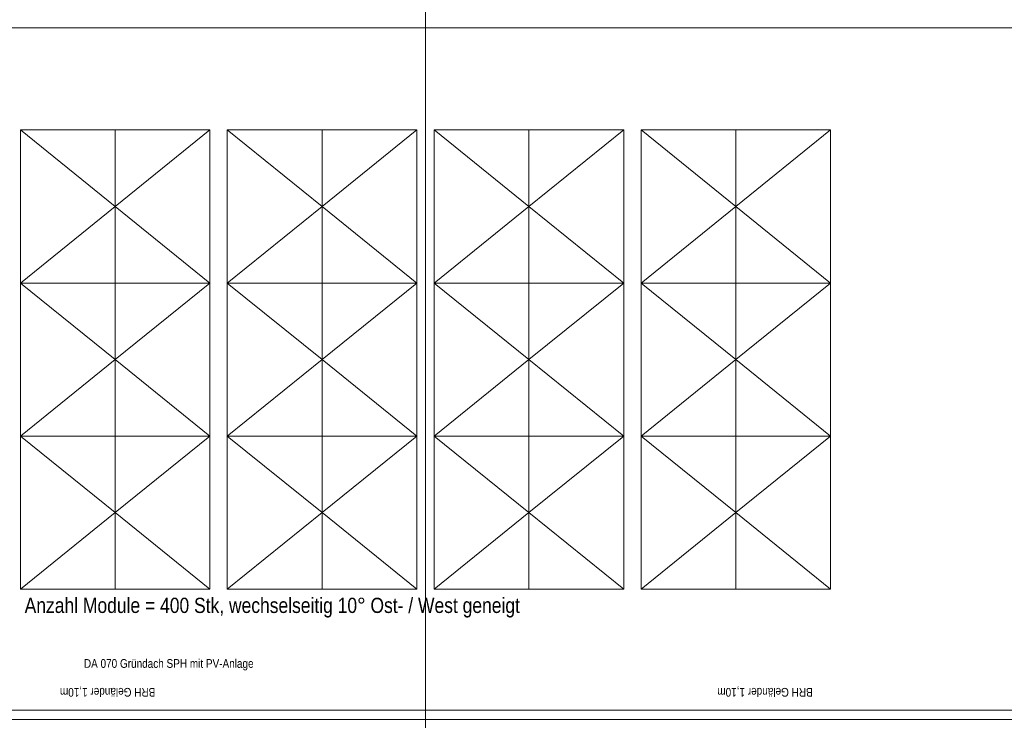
# Model space of a CAD drawing. Extents: x -743 to 300, y 62 to 1112.
# Tile 10 of 179: x -551 to -323, y 225 to 387. Entities that reach past the tile are written whole.
import ezdxf
from ezdxf.lldxf.tags import DXFTag

# ---------------------------------------------------------------- set-up
doc = ezdxf.new("R2010")
doc.units = 0
doc.layers.get('0').update_dxf_attribs({"lineweight": 13})
for name, color, linetype, lineweight, true_color in [('30 -34 Innenwände- 6 Elemente', 7, 'Continuous', 9, 0xff6633), ('30 -36 Dächer- 4 Dachbekleidungen', 7, 'Continuous', 9, 0xccccff), ('40 -44 Elektr. Anlagen- 2 Eigenstromversorgungsanlagen', 7, 'Continuous', 5, 0xff6633), ('60- 61 allgemeine Ausstattung- 4 Terrassen', 9, 'Continuous', 9, 0x808080), ('70 -72 Beschriftung- 1 Beschriftung allgemein', 7, 'Continuous', 9, 0xff6633), ('Dachflächen Moblierung', 7, 'Continuous', 9, 0x888888)]:
    doc.layers.add(name, color=color, linetype=linetype, lineweight=lineweight, true_color=true_color)
doc.layers.add('70 -71 Achsen- 1 Gebäudeachsen', color=7, linetype='STRICHPUNKT2-A06CPV7LL0', lineweight=18)
doc.layers.add('70 -72 Beschriftung- 5 Höhenkoten-A06CPV7HL0', color=7, linetype='Continuous', lineweight=15)
doc.styles.get("Standard").update_dxf_attribs({"font": 'ARIALN.TTF'})
tags = doc.linetypes.add('grob-A06CPV7GL0', pattern=[14, 3, -8, 3]).pattern_tags.tags
tags[8:9] = [DXFTag(74, 4), DXFTag(75, 0), DXFTag(340, '0'), DXFTag(46, 0.0), DXFTag(50, 0.0), DXFTag(44, 0.0), DXFTag(45, 0.0)]
tags[6:7] = [DXFTag(74, 4), DXFTag(75, 0), DXFTag(340, '0'), DXFTag(46, 0.0), DXFTag(50, 0.0), DXFTag(44, 0.0), DXFTag(45, 0.0)]
tags[4:5] = [DXFTag(74, 4), DXFTag(75, 0), DXFTag(340, '0'), DXFTag(46, 0.0), DXFTag(50, 0.0), DXFTag(44, 0.0), DXFTag(45, 0.0)]
tags = doc.linetypes.add('STRICHPUNKT2-A06CPV7LL0', pattern=[12.7, 6.35, -3.175, 0, -3.175]).pattern_tags.tags
tags[10:11] = [DXFTag(74, 4), DXFTag(75, 0), DXFTag(340, '0'), DXFTag(46, 0.0), DXFTag(50, 0.0), DXFTag(44, 0.0), DXFTag(45, 0.0)]
tags[8:9] = [DXFTag(74, 4), DXFTag(75, 0), DXFTag(340, '0'), DXFTag(46, 0.0), DXFTag(50, 0.0), DXFTag(44, 0.0), DXFTag(45, 0.0)]
tags[6:7] = [DXFTag(74, 4), DXFTag(75, 0), DXFTag(340, '0'), DXFTag(46, 0.0), DXFTag(50, 0.0), DXFTag(44, 0.0), DXFTag(45, 0.0)]
tags[4:5] = [DXFTag(74, 4), DXFTag(75, 0), DXFTag(340, '0'), DXFTag(46, 0.0), DXFTag(50, 0.0), DXFTag(44, 0.0), DXFTag(45, 0.0)]

# ---------------------------------------------------------------- blocks, each defined once
blk = doc.blocks.new('Referenz-A06CPV7ML0')
at = {"layer": '30 -34 Innenwände- 6 Elemente', "color": 0, "linetype": 'Continuous', "ltscale": 0.13}
for p, q in [((76.46, 227.11), (-620.79, 227.11)), ((-620.79, 224.91), (76.46, 224.91))]:
    blk.add_line(p, q, dxfattribs=at)
at = {"layer": '30 -36 Dächer- 4 Dachbekleidungen', "color": 0, "linetype": 'Continuous', "ltscale": 0.13}
for p, q in [((76.46, 227.11), (-620.79, 227.11)), ((-620.79, 224.91), (76.46, 224.91))]:
    blk.add_line(p, q, dxfattribs=at)
at = {"layer": '40 -44 Elektr. Anlagen- 2 Eigenstromversorgungsanlagen', "color": 0, "lineweight": 9}
for p, q in [((-550.53, 325.91), (-550.53, 361.31)), ((-550.53, 361.31), (-528.61, 361.31)), ((-528.61, 361.31), (-528.61, 325.91)), ((-506.69, 361.31), (-528.61, 361.31)), ((-506.69, 325.91), (-506.69, 361.31)), ((-502.69, 325.91), (-502.69, 361.31)), ((-502.69, 361.31), (-480.77, 361.31)), ((-480.77, 361.31), (-480.77, 325.91)), ((-458.85, 361.31), (-480.77, 361.31)), ((-458.85, 325.91), (-458.85, 361.31)), ((-454.85, 325.91), (-454.85, 361.31)), ((-454.85, 361.31), (-432.93, 361.31)), ((-432.93, 361.31), (-432.93, 325.91)), ((-411.01, 361.31), (-432.93, 361.31)), ((-411.01, 325.91), (-411.01, 361.31)), ((-407.01, 325.91), (-407.01, 361.31)), ((-407.01, 361.31), (-385.09, 361.31)), ((-385.09, 361.31), (-385.09, 325.91)), ((-363.17, 361.31), (-385.09, 361.31)), ((-363.17, 325.91), (-363.17, 361.31)), ((-550.53, 290.51), (-550.53, 325.91)), ((-550.53, 325.91), (-528.61, 325.91)), ((-528.61, 325.91), (-528.61, 290.51)), ((-528.61, 325.91), (-506.69, 325.91)), ((-506.69, 290.51), (-506.69, 325.91)), ((-502.69, 290.51), (-502.69, 325.91)), ((-502.69, 325.91), (-480.77, 325.91)), ((-480.77, 325.91), (-458.85, 325.91)), ((-480.77, 325.91), (-480.77, 290.51)), ((-458.85, 290.51), (-458.85, 325.91)), ((-432.93, 325.91), (-454.85, 325.91)), ((-454.85, 290.51), (-454.85, 325.91)), ((-432.93, 325.91), (-432.93, 290.51)), ((-411.01, 325.91), (-432.93, 325.91)), ((-411.01, 290.51), (-411.01, 325.91)), ((-407.01, 290.51), (-407.01, 325.91)), ((-407.01, 325.91), (-385.09, 325.91)), ((-385.09, 325.91), (-363.17, 325.91)), ((-385.09, 325.91), (-385.09, 290.51)), ((-363.17, 290.51), (-363.17, 325.91)), ((-528.61, 290.51), (-550.53, 290.51)), ((-550.53, 255.11), (-550.53, 290.51)), ((-528.61, 290.51), (-528.61, 255.11)), ((-528.61, 290.51), (-506.69, 290.51)), ((-506.69, 255.11), (-506.69, 290.51)), ((-480.77, 290.51), (-502.69, 290.51)), ((-502.69, 255.11), (-502.69, 290.51)), ((-480.77, 290.51), (-480.77, 255.11)), ((-458.85, 290.51), (-480.77, 290.51)), ((-458.85, 255.11), (-458.85, 290.51)), ((-454.85, 255.11), (-454.85, 290.51)), ((-454.85, 290.51), (-432.93, 290.51)), ((-432.93, 290.51), (-411.01, 290.51)), ((-432.93, 290.51), (-432.93, 255.11)), ((-411.01, 255.11), (-411.01, 290.51)), ((-407.01, 255.11), (-407.01, 290.51)), ((-407.01, 290.51), (-385.09, 290.51)), ((-385.09, 290.51), (-385.09, 255.11)), ((-363.17, 290.51), (-385.09, 290.51)), ((-363.17, 255.11), (-363.17, 290.51)), ((-528.61, 255.11), (-550.53, 255.11)), ((-528.61, 255.11), (-506.69, 255.11)), ((-480.77, 255.11), (-502.69, 255.11)), ((-480.77, 255.11), (-458.85, 255.11)), ((-432.93, 255.11), (-454.85, 255.11)), ((-432.93, 255.11), (-411.01, 255.11)), ((-385.09, 255.11), (-407.01, 255.11)), ((-385.09, 255.11), (-363.17, 255.11))]:
    blk.add_line(p, q, dxfattribs=at)
at = {"layer": '70 -71 Achsen- 1 Gebäudeachsen', "color": 0, "linetype": 'STRICHPUNKT2-A06CPV7LL0', "ltscale": 0.18}
for p, q in [((-456.85, 1084.85), (-456.85, 85.41)), ((-682.49, 384.91), (76.46, 384.91))]:
    blk.add_line(p, q, dxfattribs=at)
at = {"layer": 'Dachflächen Moblierung', "color": 0, "linetype": 'grob-A06CPV7GL0', "lineweight": 5, "ltscale": 0.13}
for p, q in [((-550.53, 361.31), (-528.61, 343.61)), ((-506.69, 361.31), (-528.61, 343.61)), ((-502.69, 361.31), (-480.77, 343.61)), ((-458.85, 361.31), (-480.77, 343.61)), ((-454.85, 361.31), (-432.93, 343.61)), ((-411.01, 361.31), (-432.93, 343.61)), ((-407.01, 361.31), (-385.09, 343.61)), ((-363.17, 361.31), (-385.09, 343.61)), ((-528.61, 343.61), (-550.53, 325.91)), ((-528.61, 343.61), (-506.69, 325.91)), ((-480.77, 343.61), (-502.69, 325.91)), ((-480.77, 343.61), (-458.85, 325.91)), ((-432.93, 343.61), (-454.85, 325.91)), ((-432.93, 343.61), (-411.01, 325.91)), ((-385.09, 343.61), (-407.01, 325.91)), ((-385.09, 343.61), (-363.17, 325.91)), ((-550.53, 325.91), (-528.61, 308.21)), ((-506.69, 325.91), (-528.61, 308.21)), ((-502.69, 325.91), (-480.77, 308.21)), ((-458.85, 325.91), (-480.77, 308.21)), ((-454.85, 325.91), (-432.93, 308.21)), ((-411.01, 325.91), (-432.93, 308.21)), ((-407.01, 325.91), (-385.09, 308.21)), ((-363.17, 325.91), (-385.09, 308.21)), ((-528.61, 308.21), (-550.53, 290.51)), ((-528.61, 308.21), (-506.69, 290.51)), ((-480.77, 308.21), (-502.69, 290.51)), ((-480.77, 308.21), (-458.85, 290.51)), ((-432.93, 308.21), (-454.85, 290.51)), ((-432.93, 308.21), (-411.01, 290.51)), ((-385.09, 308.21), (-407.01, 290.51)), ((-385.09, 308.21), (-363.17, 290.51)), ((-550.53, 290.51), (-528.61, 272.81)), ((-506.69, 290.51), (-528.61, 272.81)), ((-502.69, 290.51), (-480.77, 272.81)), ((-458.85, 290.51), (-480.77, 272.81)), ((-454.85, 290.51), (-432.93, 272.81)), ((-411.01, 290.51), (-432.93, 272.81)), ((-407.01, 290.51), (-385.09, 272.81)), ((-363.17, 290.51), (-385.09, 272.81)), ((-528.61, 272.81), (-550.53, 255.11)), ((-528.61, 272.81), (-506.69, 255.11)), ((-480.77, 272.81), (-502.69, 255.11)), ((-480.77, 272.81), (-458.85, 255.11)), ((-432.93, 272.81), (-454.85, 255.11)), ((-432.93, 272.81), (-411.01, 255.11)), ((-385.09, 272.81), (-407.01, 255.11)), ((-385.09, 272.81), (-363.17, 255.11))]:
    blk.add_line(p, q, dxfattribs=at)
at = {"layer": '60- 61 allgemeine Ausstattung- 4 Terrassen', "color": 0, "linetype": 'Continuous', "ltscale": 0.13, "insert": (-549.53, 253.11), "char_height": 3.5241, "attachment_point": 1}
blk.add_mtext('{\\fArial Narrow;Anzahl Module = 400 Stk, wechselseitig 10° Ost- / West geneigt}', dxfattribs=at)
at = {"layer": '70 -72 Beschriftung- 1 Beschriftung allgemein', "color": 0, "linetype": 'Continuous', "ltscale": 0.13, "char_height": 2.0138, "attachment_point": 1, "rotation": 180}
for insert in [(-519.33, 230.23), (-367.33, 230.23)]:
    blk.add_mtext('{\\fArial Narrow;BRH Geländer 1,10m}', dxfattribs=dict(at, insert=insert))
at = {"layer": '70 -72 Beschriftung- 5 Höhenkoten-A06CPV7HL0', "color": 0, "linetype": 'Continuous', "ltscale": 0.15, "insert": (-535.83, 238.91), "char_height": 2.0138, "attachment_point": 1}
blk.add_mtext('{\\fArial Narrow;DA 070 Gründach SPH mit PV-Anlage}', dxfattribs=at)

msp = doc.modelspace()

# ---------------------------------------------------------------- block references
at = {"color": 8, "lineweight": 13, "ltscale": 0.13, "true_color": 0x808080}
msp.add_blockref('Referenz-A06CPV7ML0', (0, 0), dxfattribs=at)

doc.saveas('drawing.dxf')
